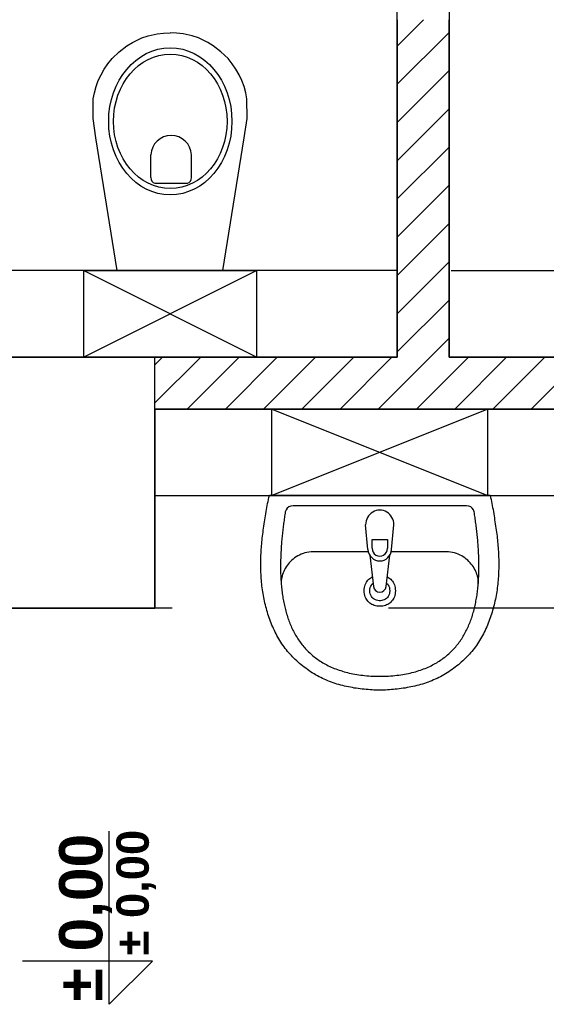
# Model space of a CAD drawing. Header units: millimetres. Extents: x 599892 to 1424040, y -105982 to -25022.
# Tile 4 of 25: x 602229 to 602350, y -27440 to -27212. Entities that reach past the tile are written whole.
import ezdxf

# ---------------------------------------------------------------- set-up
doc = ezdxf.new("R2010")
doc.units = ezdxf.units.MM
doc.header["$MEASUREMENT"] = 0
doc.linetypes.add('Przerywana 1_100', pattern=[100, 50, -50])
for name, color, linetype, lineweight in [('Opisy', 7, 'Continuous', 25), ('Poziomy_Nr_pióra__240', 7, 'Continuous', 25), ('Wymiary_Nr_pióra__6', 7, 'Continuous', 25), ('Wyposażenie_Nr_pióra__43', 7, 'Continuous', 25), ('Ściany_Nr_pióra__20', 7, 'Continuous', 25), ('Ściany_Nr_pióra__21', 7, 'Continuous', 25), ('Ściany_Nr_pióra__82', 7, 'Continuous', 25)]:
    doc.layers.add(name, color=color, linetype=linetype, lineweight=lineweight)
doc.styles.add('GENERATED_STYLE_2', font='arialbd.ttf')
pattern_1 = [(45, (600207.518, -59625.8733), (-4.4194174, 4.4194174), [])]

msp = doc.modelspace()

# ---------------------------------------------------------------- hatches: boundary and pattern name
at = {"layer": 'Ściany_Nr_pióra__20', "linetype": 'Continuous'}
h = msp.add_hatch(dxfattribs=at)
h.set_pattern_fill('Bloczki_ceramiczne', color=256, scale=0.1, angle=90, style=0, pattern_type=2)
h.set_pattern_definition(pattern_1)
h.paths.add_polyline_path([(602315.81, -27289.97), (602327.81, -27289.97), (602327.81, -27211.97), (602321.81, -27211.97), (602315.81, -27211.97)])
h = msp.add_hatch(dxfattribs=at)
h.set_pattern_fill('Bloczki_ceramiczne', color=256, scale=0.1, angle=90, style=0, pattern_type=2)
h.set_pattern_definition(pattern_1)
h.paths.add_polyline_path([(602259.81, -27301.97), (602363.81, -27301.97), (602363.81, -27289.97), (602259.81, -27289.97)])

# ---------------------------------------------------------------- linework, layer by layer
at = {"layer": 'Opisy', "linetype": 'Continuous'}
for p, q in [((602315.81, -27289.97), (602315.81, -27086.97)), ((602327.81, -27086.97), (602327.81, -27289.97)), ((602210.81, -27289.97), (602315.81, -27289.97)), ((602327.81, -27289.97), (602432.81, -27289.97)), ((602363.81, -27301.97), (602259.81, -27301.97)), ((602259.81, -27301.97), (602259.81, -27347.97)), ((602259.81, -27347.97), (602224.81, -27347.97))]:
    msp.add_line(p, q, dxfattribs=at)
at = {"layer": 'Poziomy_Nr_pióra__240', "linetype": 'Continuous'}
for p, q in [((602249.21, -27429.56), (602249.21, -27399.56)), ((602259.21, -27429.56), (602229.21, -27429.56)), ((602259.21, -27429.56), (602249.21, -27439.56)), ((602249.21, -27439.56), (602249.21, -27429.56))]:
    msp.add_line(p, q, dxfattribs=at)
at = {"layer": 'Wyposażenie_Nr_pióra__43', "linetype": 'Continuous'}
for p, q in [((602258.24, -27215.73), (602260.29, -27215.25)), ((602260.29, -27215.25), (602261.79, -27215.05)), ((602261.79, -27215.05), (602263.31, -27214.98)), ((602264.82, -27215.05), (602263.31, -27214.98)), ((602266.33, -27215.25), (602264.82, -27215.05)), ((602268.38, -27215.73), (602266.33, -27215.25)), ((602253.31, -27218.03), (602254.6, -27217.25)), ((602254.6, -27217.25), (602256.77, -27216.2)), ((602256.77, -27216.2), (602258.24, -27215.73)), ((602269.85, -27216.2), (602268.38, -27215.73)), ((602272.02, -27217.25), (602269.85, -27216.2)), ((602273.31, -27218.03), (602272.02, -27217.25)), ((602249.89, -27220.98), (602251.54, -27219.37)), ((602251.54, -27219.37), (602253.31, -27218.03)), ((602275.08, -27219.37), (602273.31, -27218.03)), ((602276.72, -27220.98), (602275.08, -27219.37)), ((602248.08, -27223.38), (602248.94, -27222.14)), ((602248.94, -27222.14), (602249.89, -27220.98)), ((602277.68, -27222.14), (602276.72, -27220.98)), ((602278.53, -27223.38), (602277.68, -27222.14)), ((602247.34, -27224.68), (602248.08, -27223.38)), ((602279.28, -27224.68), (602278.53, -27223.38)), ((602246.19, -27227.44), (602246.71, -27226.04)), ((602246.71, -27226.04), (602247.34, -27224.68)), ((602279.91, -27226.04), (602279.28, -27224.68)), ((602280.42, -27227.44), (602279.91, -27226.04)), ((602245.54, -27230.28), (602245.8, -27228.89)), ((602245.8, -27228.89), (602246.19, -27227.44)), ((602280.82, -27228.89), (602280.42, -27227.44)), ((602281.07, -27230.28), (602280.82, -27228.89)), ((602245.49, -27234.83), (602245.54, -27230.28)), ((602281.13, -27234.83), (602281.07, -27230.28)), ((602246.15, -27239.27), (602245.49, -27234.83)), ((602280.46, -27239.27), (602281.13, -27234.83)), ((602251.1, -27269.97), (602246.15, -27239.27)), ((602275.52, -27269.97), (602280.46, -27239.27)), ((602258.87, -27248.46), (602258.87, -27243.2)), ((602268.25, -27248.46), (602268.25, -27243.2)), ((602259.81, -27249.76), (602267.31, -27249.76)), ((602315.81, -27269.97), (602210.81, -27269.97)), ((602243.31, -27269.97), (602283.31, -27269.97)), ((602283.31, -27289.97), (602243.31, -27269.97)), ((602243.31, -27269.97), (602243.31, -27289.97)), ((602243.31, -27289.97), (602283.31, -27269.97)), ((602251.1, -27269.97), (602275.52, -27269.97)), ((602283.31, -27269.97), (602283.31, -27289.97)), ((602328.31, -27269.97), (602432.31, -27269.97)), ((602243.31, -27289.97), (602283.31, -27289.97)), ((602336.81, -27301.97), (602286.81, -27321.97)), ((602286.81, -27321.97), (602286.81, -27301.97)), ((602286.81, -27301.97), (602336.81, -27321.97)), ((602286.81, -27301.97), (602336.81, -27301.97)), ((602336.81, -27321.97), (602336.81, -27301.97)), ((602259.81, -27321.97), (602363.81, -27321.97)), ((602286.06, -27322.88), (602286.16, -27322.43)), ((602286.16, -27322.43), (602286.27, -27321.97)), ((602311.81, -27321.97), (602286.27, -27321.97)), ((602336.81, -27321.97), (602286.81, -27321.97)), ((602337.31, -27321.97), (602311.81, -27321.97)), ((602337.31, -27321.97), (602337.41, -27322.43)), ((602337.41, -27322.43), (602337.52, -27322.88)), ((602285.6, -27325.22), (602285.68, -27324.75)), ((602285.68, -27324.75), (602285.77, -27324.28)), ((602285.77, -27324.28), (602285.86, -27323.81)), ((602285.86, -27323.81), (602285.96, -27323.34)), ((602285.96, -27323.34), (602286.06, -27322.88)), ((602290.75, -27324.6), (602290.41, -27324.87)), ((602291.2, -27324.42), (602290.75, -27324.6)), ((602291.75, -27324.33), (602291.2, -27324.42)), ((602311.79, -27324.31), (602291.75, -27324.33)), ((602331.82, -27324.33), (602311.79, -27324.31)), ((602332.38, -27324.42), (602331.82, -27324.33)), ((602332.82, -27324.6), (602332.38, -27324.42)), ((602333.17, -27324.87), (602332.82, -27324.6)), ((602337.52, -27322.88), (602337.62, -27323.34)), ((602337.62, -27323.34), (602337.71, -27323.81)), ((602337.71, -27323.81), (602337.8, -27324.28)), ((602337.8, -27324.28), (602337.89, -27324.75)), ((602337.89, -27324.75), (602337.98, -27325.22)), ((602285.28, -27327.12), (602285.36, -27326.64)), ((602285.36, -27326.64), (602285.44, -27326.17)), ((602285.44, -27326.17), (602285.52, -27325.69)), ((602285.52, -27325.69), (602285.6, -27325.22)), ((602289.75, -27327.05), (602289.7, -27327.38)), ((602289.8, -27326.72), (602289.75, -27327.05)), ((602289.85, -27326.39), (602289.8, -27326.72)), ((602289.9, -27326.07), (602289.85, -27326.39)), ((602289.95, -27325.74), (602289.9, -27326.07)), ((602290.14, -27325.25), (602289.95, -27325.74)), ((602290.41, -27324.87), (602290.14, -27325.25)), ((602333.43, -27325.25), (602333.17, -27324.87)), ((602333.63, -27325.74), (602333.43, -27325.25)), ((602333.68, -27326.07), (602333.63, -27325.74)), ((602333.73, -27326.39), (602333.68, -27326.07)), ((602333.78, -27326.72), (602333.73, -27326.39)), ((602333.82, -27327.05), (602333.78, -27326.72)), ((602333.87, -27327.38), (602333.82, -27327.05)), ((602337.98, -27325.22), (602338.06, -27325.69)), ((602338.06, -27325.69), (602338.14, -27326.17)), ((602338.14, -27326.17), (602338.22, -27326.64)), ((602338.22, -27326.64), (602338.29, -27327.12)), ((602284.94, -27329.49), (602285, -27329.02)), ((602285, -27329.02), (602285.07, -27328.54)), ((602285.07, -27328.54), (602285.14, -27328.07)), ((602285.14, -27328.07), (602285.21, -27327.59)), ((602285.21, -27327.59), (602285.28, -27327.12)), ((602289.48, -27329.07), (602289.44, -27329.41)), ((602289.52, -27328.73), (602289.48, -27329.07)), ((602289.57, -27328.39), (602289.52, -27328.73)), ((602289.61, -27328.05), (602289.57, -27328.39)), ((602289.66, -27327.72), (602289.61, -27328.05)), ((602289.7, -27327.38), (602289.66, -27327.72)), ((602309.05, -27334.45), (602308.53, -27328.73)), ((602314.53, -27334.45), (602315.05, -27328.73)), ((602333.92, -27327.72), (602333.87, -27327.38)), ((602333.96, -27328.05), (602333.92, -27327.72)), ((602334.01, -27328.39), (602333.96, -27328.05)), ((602334.05, -27328.73), (602334.01, -27328.39)), ((602334.09, -27329.07), (602334.05, -27328.73)), ((602334.14, -27329.41), (602334.09, -27329.07)), ((602338.29, -27327.12), (602338.36, -27327.59)), ((602338.36, -27327.59), (602338.43, -27328.07)), ((602338.43, -27328.07), (602338.5, -27328.54)), ((602338.5, -27328.54), (602338.57, -27329.02)), ((602338.57, -27329.02), (602338.64, -27329.49)), ((602284.63, -27331.79), (602284.68, -27331.35)), ((602284.68, -27331.35), (602284.74, -27330.89)), ((602284.74, -27330.89), (602284.81, -27330.43)), ((602284.81, -27330.43), (602284.87, -27329.96)), ((602284.87, -27329.96), (602284.94, -27329.49)), ((602289.21, -27331.48), (602289.17, -27331.83)), ((602289.24, -27331.14), (602289.21, -27331.48)), ((602289.28, -27330.79), (602289.24, -27331.14)), ((602289.32, -27330.44), (602289.28, -27330.79)), ((602289.36, -27330.1), (602289.32, -27330.44)), ((602289.4, -27329.75), (602289.36, -27330.1)), ((602289.44, -27329.41), (602289.4, -27329.75)), ((602334.18, -27329.75), (602334.14, -27329.41)), ((602334.22, -27330.1), (602334.18, -27329.75)), ((602334.26, -27330.44), (602334.22, -27330.1)), ((602334.29, -27330.79), (602334.26, -27330.44)), ((602334.33, -27331.14), (602334.29, -27330.79)), ((602334.37, -27331.48), (602334.33, -27331.14)), ((602334.4, -27331.83), (602334.37, -27331.48)), ((602338.64, -27329.49), (602338.7, -27329.96)), ((602338.7, -27329.96), (602338.77, -27330.43)), ((602338.77, -27330.43), (602338.83, -27330.89)), ((602338.83, -27330.89), (602338.9, -27331.35)), ((602338.9, -27331.35), (602338.95, -27331.79)), ((602284.42, -27334), (602284.46, -27333.56)), ((602284.46, -27333.56), (602284.49, -27333.11)), ((602284.49, -27333.11), (602284.53, -27332.67)), ((602284.53, -27332.67), (602284.58, -27332.23)), ((602284.58, -27332.23), (602284.63, -27331.79)), ((602289.03, -27333.6), (602289, -27333.95)), ((602289.05, -27333.24), (602289.03, -27333.6)), ((602289.08, -27332.89), (602289.05, -27333.24)), ((602289.11, -27332.54), (602289.08, -27332.89)), ((602289.14, -27332.19), (602289.11, -27332.54)), ((602289.17, -27331.83), (602289.14, -27332.19)), ((602310.01, -27332.12), (602313.56, -27332.12)), ((602310.01, -27334.15), (602310.01, -27332.12)), ((602313.56, -27332.12), (602313.56, -27334.15)), ((602334.43, -27332.19), (602334.4, -27331.83)), ((602334.46, -27332.54), (602334.43, -27332.19)), ((602334.49, -27332.89), (602334.46, -27332.54)), ((602334.52, -27333.24), (602334.49, -27332.89)), ((602334.55, -27333.6), (602334.52, -27333.24)), ((602334.57, -27333.95), (602334.55, -27333.6)), ((602338.95, -27331.79), (602339, -27332.23)), ((602339, -27332.23), (602339.04, -27332.67)), ((602339.04, -27332.67), (602339.08, -27333.11)), ((602339.08, -27333.11), (602339.12, -27333.56)), ((602339.12, -27333.56), (602339.15, -27334)), ((602284.3, -27336.22), (602284.32, -27335.78)), ((602284.32, -27335.78), (602284.34, -27335.33)), ((602284.34, -27335.33), (602284.36, -27334.89)), ((602284.36, -27334.89), (602284.39, -27334.44)), ((602284.39, -27334.44), (602284.42, -27334)), ((602288.89, -27336.09), (602288.88, -27336.45)), ((602288.9, -27335.73), (602288.89, -27336.09)), ((602288.92, -27335.38), (602288.9, -27335.73)), ((602288.94, -27335.02), (602288.92, -27335.38)), ((602288.96, -27334.66), (602288.94, -27335.02)), ((602288.98, -27334.31), (602288.96, -27334.66)), ((602289, -27333.95), (602288.98, -27334.31)), ((602292.47, -27336.14), (602292.11, -27336.38)), ((602292.84, -27335.91), (602292.47, -27336.14)), ((602293.23, -27335.71), (602292.84, -27335.91)), ((602293.63, -27335.53), (602293.23, -27335.71)), ((602294.06, -27335.37), (602293.63, -27335.53)), ((602294.5, -27335.24), (602294.06, -27335.37)), ((602294.95, -27335.14), (602294.5, -27335.24)), ((602295.42, -27335.06), (602294.95, -27335.14)), ((602295.91, -27335.01), (602295.42, -27335.06)), ((602296.41, -27334.99), (602295.91, -27335.01)), ((602309.15, -27334.99), (602296.41, -27334.99)), ((602309.47, -27335.74), (602310.34, -27342.96)), ((602313.24, -27342.96), (602314.1, -27335.74)), ((602314.44, -27334.99), (602314.43, -27334.99)), ((602327.16, -27334.99), (602314.44, -27334.99)), ((602327.66, -27335.01), (602327.16, -27334.99)), ((602328.15, -27335.06), (602327.66, -27335.01)), ((602328.62, -27335.14), (602328.15, -27335.06)), ((602329.08, -27335.24), (602328.62, -27335.14)), ((602329.52, -27335.37), (602329.08, -27335.24)), ((602329.94, -27335.53), (602329.52, -27335.37)), ((602330.35, -27335.71), (602329.94, -27335.53)), ((602330.74, -27335.91), (602330.35, -27335.71)), ((602331.11, -27336.14), (602330.74, -27335.91)), ((602331.46, -27336.38), (602331.11, -27336.14)), ((602334.6, -27334.31), (602334.57, -27333.95)), ((602334.62, -27334.66), (602334.6, -27334.31)), ((602334.64, -27335.02), (602334.62, -27334.66)), ((602334.66, -27335.38), (602334.64, -27335.02)), ((602334.67, -27335.73), (602334.66, -27335.38)), ((602334.69, -27336.09), (602334.67, -27335.73)), ((602334.7, -27336.45), (602334.69, -27336.09)), ((602339.15, -27334), (602339.19, -27334.44)), ((602339.19, -27334.44), (602339.21, -27334.89)), ((602339.21, -27334.89), (602339.24, -27335.33)), ((602339.24, -27335.33), (602339.26, -27335.78)), ((602339.26, -27335.78), (602339.27, -27336.22)), ((602284.27, -27338), (602284.28, -27337.56)), ((602284.28, -27338.44), (602284.27, -27338)), ((602284.28, -27337.11), (602284.29, -27336.67)), ((602284.28, -27337.56), (602284.28, -27337.11)), ((602284.29, -27338.89), (602284.28, -27338.44)), ((602284.29, -27336.67), (602284.3, -27336.22)), ((602288.86, -27337.17), (602288.85, -27337.52)), ((602288.85, -27337.52), (602288.85, -27337.88)), ((602288.85, -27337.88), (602288.85, -27338.24)), ((602288.85, -27338.24), (602288.85, -27338.6)), ((602288.87, -27336.81), (602288.86, -27337.17)), ((602288.88, -27336.45), (602288.87, -27336.81)), ((602290.37, -27338.15), (602290.14, -27338.48)), ((602290.61, -27337.82), (602290.37, -27338.15)), ((602290.87, -27337.51), (602290.61, -27337.82)), ((602291.16, -27337.2), (602290.87, -27337.51)), ((602291.46, -27336.91), (602291.16, -27337.2)), ((602291.78, -27336.64), (602291.46, -27336.91)), ((602292.11, -27336.38), (602291.78, -27336.64)), ((602331.8, -27336.64), (602331.46, -27336.38)), ((602332.12, -27336.91), (602331.8, -27336.64)), ((602332.42, -27337.2), (602332.12, -27336.91)), ((602332.7, -27337.51), (602332.42, -27337.2)), ((602332.96, -27337.82), (602332.7, -27337.51)), ((602333.21, -27338.15), (602332.96, -27337.82)), ((602333.43, -27338.48), (602333.21, -27338.15)), ((602334.71, -27336.81), (602334.7, -27336.45)), ((602334.72, -27337.17), (602334.71, -27336.81)), ((602334.72, -27337.52), (602334.72, -27337.17)), ((602334.73, -27337.88), (602334.72, -27337.52)), ((602334.73, -27338.24), (602334.73, -27337.88)), ((602334.73, -27338.6), (602334.73, -27338.24)), ((602339.27, -27336.22), (602339.29, -27336.67)), ((602339.29, -27336.67), (602339.29, -27337.11)), ((602339.29, -27337.11), (602339.3, -27337.56)), ((602339.3, -27338.44), (602339.29, -27338.89)), ((602339.3, -27337.56), (602339.3, -27338)), ((602339.3, -27338), (602339.3, -27338.44)), ((602284.3, -27339.33), (602284.29, -27338.89)), ((602284.32, -27339.78), (602284.3, -27339.33)), ((602284.34, -27340.22), (602284.32, -27339.78)), ((602284.36, -27340.66), (602284.34, -27340.22)), ((602284.39, -27341.11), (602284.36, -27340.66)), ((602288.85, -27338.6), (602288.85, -27338.96)), ((602288.85, -27338.96), (602288.86, -27339.32)), ((602288.86, -27339.32), (602288.86, -27339.67)), ((602288.86, -27339.67), (602288.87, -27340.03)), ((602288.87, -27340.03), (602288.89, -27340.39)), ((602288.89, -27340.39), (602288.9, -27340.74)), ((602289.2, -27340.56), (602289.12, -27340.91)), ((602289.31, -27340.21), (602289.2, -27340.56)), ((602289.44, -27339.86), (602289.31, -27340.21)), ((602289.58, -27339.51), (602289.44, -27339.86)), ((602289.75, -27339.16), (602289.58, -27339.51)), ((602289.93, -27338.82), (602289.75, -27339.16)), ((602290.14, -27338.48), (602289.93, -27338.82)), ((602333.64, -27338.82), (602333.43, -27338.48)), ((602333.83, -27339.16), (602333.64, -27338.82)), ((602333.99, -27339.51), (602333.83, -27339.16)), ((602334.14, -27339.86), (602333.99, -27339.51)), ((602334.27, -27340.21), (602334.14, -27339.86)), ((602334.37, -27340.56), (602334.27, -27340.21)), ((602334.45, -27340.91), (602334.37, -27340.56)), ((602334.67, -27340.74), (602334.69, -27340.39)), ((602334.69, -27340.39), (602334.7, -27340.03)), ((602334.7, -27340.03), (602334.71, -27339.67)), ((602334.71, -27339.67), (602334.72, -27339.32)), ((602334.72, -27338.96), (602334.73, -27338.6)), ((602334.72, -27339.32), (602334.72, -27338.96)), ((602339.21, -27340.66), (602339.18, -27341.11)), ((602339.24, -27340.22), (602339.21, -27340.66)), ((602339.26, -27339.78), (602339.24, -27340.22)), ((602339.28, -27339.33), (602339.26, -27339.78)), ((602339.29, -27338.89), (602339.28, -27339.33)), ((602284.43, -27341.55), (602284.39, -27341.11)), ((602284.47, -27341.99), (602284.43, -27341.55)), ((602284.51, -27342.43), (602284.47, -27341.99)), ((602284.56, -27342.87), (602284.51, -27342.43)), ((602284.62, -27343.31), (602284.56, -27342.87)), ((602288.9, -27340.74), (602288.92, -27341.1)), ((602288.92, -27341.1), (602288.94, -27341.45)), ((602288.94, -27341.45), (602288.96, -27341.81)), ((602288.96, -27341.81), (602288.99, -27342.16)), ((602289.02, -27341.59), (602288.99, -27341.92)), ((602288.99, -27341.92), (602289, -27342.24)), ((602288.99, -27342.16), (602289.02, -27342.52)), ((602289, -27342.24), (602289.02, -27342.55)), ((602289.06, -27341.25), (602289.02, -27341.59)), ((602289.02, -27342.52), (602289.05, -27342.87)), ((602289.05, -27342.87), (602289.08, -27343.22)), ((602289.12, -27340.91), (602289.06, -27341.25)), ((602308.27, -27343.23), (602308.34, -27342.9)), ((602308.34, -27342.9), (602308.44, -27342.58)), ((602308.44, -27342.58), (602308.57, -27342.29)), ((602308.57, -27342.29), (602308.71, -27342.01)), ((602308.71, -27342.01), (602308.88, -27341.76)), ((602308.88, -27341.76), (602309.07, -27341.53)), ((602309.07, -27341.53), (602309.28, -27341.32)), ((602309.28, -27341.32), (602309.5, -27341.13)), ((602309.5, -27341.13), (602309.74, -27340.96)), ((602309.61, -27343.24), (602309.72, -27342.93)), ((602309.72, -27342.93), (602309.88, -27342.65)), ((602309.74, -27340.96), (602309.99, -27340.81)), ((602309.88, -27342.65), (602310.07, -27342.4)), ((602309.99, -27340.81), (602310.08, -27340.77)), ((602310.07, -27342.4), (602310.25, -27342.23)), ((602313.33, -27342.19), (602313.33, -27342.2)), ((602313.33, -27342.2), (602313.55, -27342.4)), ((602313.5, -27340.75), (602313.63, -27340.81)), ((602313.55, -27342.4), (602313.74, -27342.65)), ((602313.63, -27340.81), (602313.88, -27340.96)), ((602313.74, -27342.65), (602313.89, -27342.93)), ((602313.88, -27340.96), (602314.11, -27341.13)), ((602313.89, -27342.93), (602314.01, -27343.24)), ((602314.11, -27341.13), (602314.34, -27341.32)), ((602314.34, -27341.32), (602314.54, -27341.53)), ((602314.54, -27341.53), (602314.73, -27341.76)), ((602314.73, -27341.76), (602314.9, -27342.01)), ((602314.9, -27342.01), (602315.05, -27342.29)), ((602315.05, -27342.29), (602315.17, -27342.58)), ((602315.17, -27342.58), (602315.27, -27342.9)), ((602315.27, -27342.9), (602315.35, -27343.23)), ((602334.52, -27341.25), (602334.45, -27340.91)), ((602334.49, -27343.22), (602334.53, -27342.87)), ((602334.56, -27341.59), (602334.52, -27341.25)), ((602334.53, -27342.87), (602334.56, -27342.52)), ((602334.55, -27342.55), (602334.58, -27342.24)), ((602334.58, -27341.92), (602334.56, -27341.59)), ((602334.56, -27342.52), (602334.59, -27342.16)), ((602334.58, -27342.24), (602334.58, -27341.92)), ((602334.59, -27342.16), (602334.61, -27341.81)), ((602334.61, -27341.81), (602334.64, -27341.45)), ((602334.64, -27341.45), (602334.66, -27341.1)), ((602334.66, -27341.1), (602334.67, -27340.74)), ((602339.01, -27342.87), (602338.96, -27343.31)), ((602339.06, -27342.43), (602339.01, -27342.87)), ((602339.11, -27341.99), (602339.06, -27342.43)), ((602339.15, -27341.55), (602339.11, -27341.99)), ((602339.18, -27341.11), (602339.15, -27341.55)), ((602284.68, -27343.75), (602284.62, -27343.31)), ((602284.74, -27344.19), (602284.68, -27343.75)), ((602284.81, -27344.63), (602284.74, -27344.19)), ((602284.89, -27345.07), (602284.81, -27344.63)), ((602284.97, -27345.5), (602284.89, -27345.07)), ((602289.08, -27343.22), (602289.12, -27343.57)), ((602289.12, -27343.57), (602289.16, -27343.92)), ((602289.16, -27343.92), (602289.2, -27344.27)), ((602289.2, -27344.27), (602289.25, -27344.62)), ((602289.25, -27344.62), (602289.3, -27344.96)), ((602289.3, -27344.96), (602289.35, -27345.31)), ((602308.21, -27343.97), (602308.22, -27343.59)), ((602308.22, -27344.35), (602308.21, -27343.97)), ((602308.22, -27343.59), (602308.27, -27343.23)), ((602308.27, -27344.71), (602308.22, -27344.35)), ((602308.34, -27345.04), (602308.27, -27344.71)), ((602308.44, -27345.36), (602308.34, -27345.04)), ((602309.51, -27343.97), (602309.53, -27343.59)), ((602309.53, -27344.35), (602309.51, -27343.97)), ((602309.53, -27343.59), (602309.61, -27343.24)), ((602309.61, -27344.7), (602309.53, -27344.35)), ((602309.72, -27345.01), (602309.61, -27344.7)), ((602309.88, -27345.29), (602309.72, -27345.01)), ((602313.89, -27345.01), (602313.74, -27345.29)), ((602314.01, -27344.7), (602313.89, -27345.01)), ((602314.01, -27343.24), (602314.08, -27343.59)), ((602314.08, -27344.35), (602314.01, -27344.7)), ((602314.08, -27343.59), (602314.11, -27343.97)), ((602314.11, -27343.97), (602314.08, -27344.35)), ((602315.27, -27345.04), (602315.17, -27345.36)), ((602315.35, -27344.71), (602315.27, -27345.04)), ((602315.35, -27343.23), (602315.39, -27343.59)), ((602315.39, -27344.35), (602315.35, -27344.71)), ((602315.39, -27343.59), (602315.41, -27343.97)), ((602315.41, -27343.97), (602315.39, -27344.35)), ((602334.22, -27345.31), (602334.28, -27344.96)), ((602334.28, -27344.96), (602334.32, -27344.62)), ((602334.32, -27344.62), (602334.37, -27344.27)), ((602334.37, -27344.27), (602334.41, -27343.92)), ((602334.41, -27343.92), (602334.46, -27343.57)), ((602334.46, -27343.57), (602334.49, -27343.22)), ((602338.69, -27345.07), (602338.61, -27345.5)), ((602338.76, -27344.63), (602338.69, -27345.07)), ((602338.83, -27344.19), (602338.76, -27344.63)), ((602338.9, -27343.75), (602338.83, -27344.19)), ((602338.96, -27343.31), (602338.9, -27343.75)), ((602285.05, -27345.94), (602284.97, -27345.5)), ((602285.14, -27346.37), (602285.05, -27345.94)), ((602285.24, -27346.81), (602285.14, -27346.37)), ((602285.34, -27347.24), (602285.24, -27346.81)), ((602285.45, -27347.67), (602285.34, -27347.24)), ((602289.35, -27345.31), (602289.41, -27345.65)), ((602289.41, -27345.65), (602289.47, -27345.99)), ((602289.47, -27345.99), (602289.53, -27346.33)), ((602289.53, -27346.33), (602289.6, -27346.67)), ((602289.6, -27346.67), (602289.67, -27347.01)), ((602289.67, -27347.01), (602289.74, -27347.35)), ((602289.74, -27347.35), (602289.82, -27347.68)), ((602308.57, -27345.65), (602308.44, -27345.36)), ((602308.71, -27345.93), (602308.57, -27345.65)), ((602308.88, -27346.18), (602308.71, -27345.93)), ((602309.07, -27346.41), (602308.88, -27346.18)), ((602309.28, -27346.62), (602309.07, -27346.41)), ((602309.5, -27346.81), (602309.28, -27346.62)), ((602309.74, -27346.98), (602309.5, -27346.81)), ((602309.99, -27347.13), (602309.74, -27346.98)), ((602310.07, -27345.53), (602309.88, -27345.29)), ((602310.25, -27347.25), (602309.99, -27347.13)), ((602310.28, -27345.74), (602310.07, -27345.53)), ((602310.52, -27347.36), (602310.25, -27347.25)), ((602310.53, -27345.92), (602310.28, -27345.74)), ((602310.8, -27347.44), (602310.52, -27347.36)), ((602310.79, -27346.06), (602310.53, -27345.92)), ((602311.07, -27346.16), (602310.79, -27346.06)), ((602311.08, -27347.5), (602310.8, -27347.44)), ((602311.36, -27346.23), (602311.07, -27346.16)), ((602311.37, -27347.55), (602311.08, -27347.5)), ((602311.66, -27346.27), (602311.36, -27346.23)), ((602311.66, -27347.57), (602311.37, -27347.55)), ((602311.96, -27346.27), (602311.66, -27346.27)), ((602312.24, -27347.55), (602311.95, -27347.57)), ((602312.25, -27346.23), (602311.96, -27346.27)), ((602312.53, -27347.5), (602312.24, -27347.55)), ((602312.54, -27346.16), (602312.25, -27346.23)), ((602312.82, -27347.44), (602312.53, -27347.5)), ((602312.82, -27346.06), (602312.54, -27346.16)), ((602313.09, -27345.92), (602312.82, -27346.06)), ((602313.09, -27347.36), (602312.82, -27347.44)), ((602313.33, -27345.74), (602313.09, -27345.92)), ((602313.36, -27347.25), (602313.09, -27347.36)), ((602313.55, -27345.54), (602313.33, -27345.74)), ((602313.63, -27347.13), (602313.36, -27347.25)), ((602313.74, -27345.29), (602313.55, -27345.54)), ((602313.88, -27346.98), (602313.63, -27347.13)), ((602314.11, -27346.81), (602313.88, -27346.98)), ((602314.34, -27346.62), (602314.11, -27346.81)), ((602314.54, -27346.41), (602314.34, -27346.62)), ((602314.73, -27346.18), (602314.54, -27346.41)), ((602314.9, -27345.93), (602314.73, -27346.18)), ((602315.05, -27345.65), (602314.9, -27345.93)), ((602315.17, -27345.36), (602315.05, -27345.65)), ((602333.76, -27347.68), (602333.84, -27347.35)), ((602333.84, -27347.35), (602333.91, -27347.01)), ((602333.91, -27347.01), (602333.98, -27346.67)), ((602333.98, -27346.67), (602334.04, -27346.33)), ((602334.04, -27346.33), (602334.11, -27345.99)), ((602334.11, -27345.99), (602334.17, -27345.65)), ((602334.17, -27345.65), (602334.22, -27345.31)), ((602338.23, -27347.24), (602338.12, -27347.67)), ((602338.33, -27346.81), (602338.23, -27347.24)), ((602338.43, -27346.37), (602338.33, -27346.81)), ((602338.52, -27345.94), (602338.43, -27346.37)), ((602338.61, -27345.5), (602338.52, -27345.94)), ((602285.57, -27348.1), (602285.45, -27347.67)), ((602285.69, -27348.53), (602285.57, -27348.1)), ((602285.81, -27348.95), (602285.69, -27348.53)), ((602285.95, -27349.38), (602285.81, -27348.95)), ((602286.08, -27349.8), (602285.95, -27349.38)), ((602286.23, -27350.23), (602286.08, -27349.8)), ((602289.82, -27347.68), (602289.9, -27348.01)), ((602289.9, -27348.01), (602289.98, -27348.34)), ((602289.98, -27348.34), (602290.07, -27348.67)), ((602290.07, -27348.67), (602290.16, -27349)), ((602290.16, -27349), (602290.25, -27349.33)), ((602290.25, -27349.33), (602290.35, -27349.65)), ((602290.35, -27349.65), (602290.46, -27349.97)), ((602311.95, -27347.57), (602311.66, -27347.57)), ((602333.12, -27349.97), (602333.22, -27349.65)), ((602333.22, -27349.65), (602333.32, -27349.33)), ((602333.32, -27349.33), (602333.42, -27349)), ((602333.42, -27349), (602333.51, -27348.67)), ((602333.51, -27348.67), (602333.59, -27348.34)), ((602333.59, -27348.34), (602333.68, -27348.01)), ((602333.68, -27348.01), (602333.76, -27347.68)), ((602337.49, -27349.8), (602337.35, -27350.23)), ((602337.63, -27349.38), (602337.49, -27349.8)), ((602337.76, -27348.95), (602337.63, -27349.38)), ((602337.89, -27348.53), (602337.76, -27348.95)), ((602338.01, -27348.1), (602337.89, -27348.53)), ((602338.12, -27347.67), (602338.01, -27348.1)), ((602286.38, -27350.65), (602286.23, -27350.23)), ((602286.54, -27351.07), (602286.38, -27350.65)), ((602286.7, -27351.49), (602286.54, -27351.07)), ((602286.87, -27351.9), (602286.7, -27351.49)), ((602287.05, -27352.32), (602286.87, -27351.9)), ((602290.46, -27349.97), (602290.56, -27350.29)), ((602290.56, -27350.29), (602290.67, -27350.61)), ((602290.67, -27350.61), (602290.79, -27350.92)), ((602290.79, -27350.92), (602290.91, -27351.23)), ((602290.91, -27351.23), (602291.03, -27351.54)), ((602291.03, -27351.54), (602291.16, -27351.85)), ((602291.16, -27351.85), (602291.29, -27352.15)), ((602332.29, -27352.15), (602332.42, -27351.85)), ((602332.42, -27351.85), (602332.55, -27351.54)), ((602332.55, -27351.54), (602332.67, -27351.23)), ((602332.67, -27351.23), (602332.79, -27350.92)), ((602332.79, -27350.92), (602332.9, -27350.61)), ((602332.9, -27350.61), (602333.01, -27350.29)), ((602333.01, -27350.29), (602333.12, -27349.97)), ((602336.7, -27351.9), (602336.53, -27352.32)), ((602336.87, -27351.49), (602336.7, -27351.9)), ((602337.04, -27351.07), (602336.87, -27351.49)), ((602337.2, -27350.65), (602337.04, -27351.07)), ((602337.35, -27350.23), (602337.2, -27350.65)), ((602287.23, -27352.73), (602287.05, -27352.32)), ((602287.42, -27353.14), (602287.23, -27352.73)), ((602287.62, -27353.55), (602287.42, -27353.14)), ((602287.82, -27353.95), (602287.62, -27353.55)), ((602288.03, -27354.34), (602287.82, -27353.95)), ((602288.24, -27354.73), (602288.03, -27354.34)), ((602291.29, -27352.15), (602291.42, -27352.46)), ((602291.42, -27352.46), (602291.56, -27352.76)), ((602291.56, -27352.76), (602291.71, -27353.05)), ((602291.71, -27353.05), (602291.86, -27353.35)), ((602291.86, -27353.35), (602292.01, -27353.64)), ((602292.01, -27353.64), (602292.17, -27353.93)), ((602292.17, -27353.93), (602292.33, -27354.21)), ((602292.33, -27354.21), (602292.5, -27354.5)), ((602331.08, -27354.5), (602331.24, -27354.21)), ((602331.24, -27354.21), (602331.41, -27353.93)), ((602331.41, -27353.93), (602331.56, -27353.64)), ((602331.56, -27353.64), (602331.72, -27353.35)), ((602331.72, -27353.35), (602331.87, -27353.05)), ((602331.87, -27353.05), (602332.01, -27352.76)), ((602332.01, -27352.76), (602332.15, -27352.46)), ((602332.15, -27352.46), (602332.29, -27352.15)), ((602335.55, -27354.34), (602335.33, -27354.73)), ((602335.75, -27353.95), (602335.55, -27354.34)), ((602335.96, -27353.55), (602335.75, -27353.95)), ((602336.15, -27353.14), (602335.96, -27353.55)), ((602336.34, -27352.73), (602336.15, -27353.14)), ((602336.53, -27352.32), (602336.34, -27352.73)), ((602288.47, -27355.11), (602288.24, -27354.73)), ((602288.7, -27355.49), (602288.47, -27355.11)), ((602288.93, -27355.86), (602288.7, -27355.49)), ((602289.17, -27356.23), (602288.93, -27355.86)), ((602289.42, -27356.59), (602289.17, -27356.23)), ((602289.68, -27356.95), (602289.42, -27356.59)), ((602292.5, -27354.5), (602292.67, -27354.78)), ((602292.67, -27354.78), (602292.85, -27355.05)), ((602292.85, -27355.05), (602293.03, -27355.33)), ((602293.03, -27355.33), (602293.21, -27355.6)), ((602293.21, -27355.6), (602293.4, -27355.86)), ((602293.4, -27355.86), (602293.6, -27356.13)), ((602293.6, -27356.13), (602293.8, -27356.39)), ((602293.8, -27356.39), (602294.01, -27356.64)), ((602294.01, -27356.64), (602294.22, -27356.9)), ((602329.36, -27356.9), (602329.57, -27356.64)), ((602329.57, -27356.64), (602329.77, -27356.39)), ((602329.77, -27356.39), (602329.98, -27356.13)), ((602329.98, -27356.13), (602330.17, -27355.86)), ((602330.17, -27355.86), (602330.36, -27355.6)), ((602330.36, -27355.6), (602330.55, -27355.33)), ((602330.55, -27355.33), (602330.73, -27355.05)), ((602330.73, -27355.05), (602330.91, -27354.78)), ((602330.91, -27354.78), (602331.08, -27354.5)), ((602334.15, -27356.59), (602333.9, -27356.95)), ((602334.4, -27356.23), (602334.15, -27356.59)), ((602334.64, -27355.86), (602334.4, -27356.23)), ((602334.88, -27355.49), (602334.64, -27355.86)), ((602335.11, -27355.11), (602334.88, -27355.49)), ((602335.33, -27354.73), (602335.11, -27355.11)), ((602289.94, -27357.3), (602289.68, -27356.95)), ((602290.21, -27357.64), (602289.94, -27357.3)), ((602290.48, -27357.98), (602290.21, -27357.64)), ((602290.76, -27358.31), (602290.48, -27357.98)), ((602291.05, -27358.64), (602290.76, -27358.31)), ((602291.35, -27358.96), (602291.05, -27358.64)), ((602294.22, -27356.9), (602294.43, -27357.15)), ((602294.43, -27357.15), (602294.65, -27357.39)), ((602294.65, -27357.39), (602294.88, -27357.64)), ((602294.88, -27357.64), (602295.11, -27357.87)), ((602295.11, -27357.87), (602295.35, -27358.11)), ((602295.35, -27358.11), (602295.59, -27358.34)), ((602295.59, -27358.34), (602295.84, -27358.57)), ((602295.84, -27358.57), (602296.09, -27358.79)), ((602296.09, -27358.79), (602296.35, -27359.01)), ((602327.22, -27359.01), (602327.48, -27358.79)), ((602327.48, -27358.79), (602327.74, -27358.57)), ((602327.74, -27358.57), (602327.98, -27358.34)), ((602327.98, -27358.34), (602328.23, -27358.11)), ((602328.23, -27358.11), (602328.46, -27357.87)), ((602328.46, -27357.87), (602328.69, -27357.64)), ((602328.69, -27357.64), (602328.92, -27357.39)), ((602328.92, -27357.39), (602329.14, -27357.15)), ((602329.14, -27357.15), (602329.36, -27356.9)), ((602332.52, -27358.64), (602332.23, -27358.96)), ((602332.81, -27358.31), (602332.52, -27358.64)), ((602333.09, -27357.98), (602332.81, -27358.31)), ((602333.37, -27357.64), (602333.09, -27357.98)), ((602333.64, -27357.3), (602333.37, -27357.64)), ((602333.9, -27356.95), (602333.64, -27357.3)), ((602291.65, -27359.28), (602291.35, -27358.96)), ((602291.96, -27359.59), (602291.65, -27359.28)), ((602292.27, -27359.9), (602291.96, -27359.59)), ((602292.6, -27360.2), (602292.27, -27359.9)), ((602292.93, -27360.5), (602292.6, -27360.2)), ((602293.26, -27360.79), (602292.93, -27360.5)), ((602293.6, -27361.07), (602293.26, -27360.79)), ((602293.95, -27361.35), (602293.6, -27361.07)), ((602296.35, -27359.01), (602296.61, -27359.22)), ((602296.61, -27359.22), (602296.88, -27359.43)), ((602296.88, -27359.43), (602297.16, -27359.64)), ((602297.16, -27359.64), (602297.44, -27359.84)), ((602297.44, -27359.84), (602297.73, -27360.04)), ((602297.73, -27360.04), (602298.02, -27360.23)), ((602298.02, -27360.23), (602298.32, -27360.42)), ((602298.32, -27360.42), (602298.62, -27360.61)), ((602298.62, -27360.61), (602298.94, -27360.79)), ((602298.94, -27360.79), (602299.25, -27360.96)), ((602299.25, -27360.96), (602299.57, -27361.13)), ((602299.57, -27361.13), (602299.9, -27361.3)), ((602323.67, -27361.3), (602324, -27361.13)), ((602324, -27361.13), (602324.32, -27360.96)), ((602324.32, -27360.96), (602324.64, -27360.79)), ((602324.64, -27360.79), (602324.95, -27360.61)), ((602324.95, -27360.61), (602325.25, -27360.42)), ((602325.25, -27360.42), (602325.55, -27360.23)), ((602325.55, -27360.23), (602325.85, -27360.04)), ((602325.85, -27360.04), (602326.13, -27359.84)), ((602326.13, -27359.84), (602326.41, -27359.64)), ((602326.41, -27359.64), (602326.69, -27359.43)), ((602326.69, -27359.43), (602326.96, -27359.22)), ((602326.96, -27359.22), (602327.22, -27359.01)), ((602329.97, -27361.07), (602329.62, -27361.35)), ((602330.31, -27360.79), (602329.97, -27361.07)), ((602330.65, -27360.5), (602330.31, -27360.79)), ((602330.98, -27360.2), (602330.65, -27360.5)), ((602331.3, -27359.9), (602330.98, -27360.2)), ((602331.62, -27359.59), (602331.3, -27359.9)), ((602331.93, -27359.28), (602331.62, -27359.59)), ((602332.23, -27358.96), (602331.93, -27359.28)), ((602294.31, -27361.63), (602293.95, -27361.35)), ((602294.67, -27361.9), (602294.31, -27361.63)), ((602295.05, -27362.17), (602294.67, -27361.9)), ((602295.42, -27362.42), (602295.05, -27362.17)), ((602295.81, -27362.68), (602295.42, -27362.42)), ((602296.2, -27362.93), (602295.81, -27362.68)), ((602296.6, -27363.17), (602296.2, -27362.93)), ((602296.97, -27363.4), (602296.6, -27363.17)), ((602297.36, -27363.62), (602296.97, -27363.4)), ((602299.9, -27361.3), (602300.24, -27361.46)), ((602300.24, -27361.46), (602300.58, -27361.61)), ((602300.58, -27361.61), (602300.93, -27361.76)), ((602300.93, -27361.76), (602301.28, -27361.91)), ((602301.28, -27361.91), (602301.64, -27362.05)), ((602301.64, -27362.05), (602302.01, -27362.19)), ((602302.01, -27362.19), (602302.38, -27362.32)), ((602302.38, -27362.32), (602302.76, -27362.44)), ((602302.76, -27362.44), (602303.14, -27362.56)), ((602303.14, -27362.56), (602303.54, -27362.68)), ((602303.54, -27362.68), (602303.94, -27362.78)), ((602303.94, -27362.78), (602304.34, -27362.89)), ((602304.34, -27362.89), (602304.75, -27362.99)), ((602304.75, -27362.99), (602305.17, -27363.08)), ((602305.17, -27363.08), (602305.6, -27363.16)), ((602305.6, -27363.16), (602306.03, -27363.25)), ((602306.03, -27363.25), (602306.47, -27363.32)), ((602306.47, -27363.32), (602306.92, -27363.39)), ((602306.92, -27363.39), (602307.38, -27363.45)), ((602307.38, -27363.45), (602307.84, -27363.51)), ((602315.74, -27363.51), (602316.2, -27363.45)), ((602316.2, -27363.45), (602316.65, -27363.39)), ((602316.65, -27363.39), (602317.1, -27363.32)), ((602317.1, -27363.32), (602317.54, -27363.25)), ((602317.54, -27363.25), (602317.97, -27363.16)), ((602317.97, -27363.16), (602318.4, -27363.08)), ((602318.4, -27363.08), (602318.82, -27362.99)), ((602318.82, -27362.99), (602319.23, -27362.89)), ((602319.23, -27362.89), (602319.64, -27362.78)), ((602319.64, -27362.78), (602320.04, -27362.68)), ((602320.04, -27362.68), (602320.43, -27362.56)), ((602320.43, -27362.56), (602320.82, -27362.44)), ((602320.82, -27362.44), (602321.2, -27362.32)), ((602321.2, -27362.32), (602321.57, -27362.19)), ((602321.57, -27362.19), (602321.93, -27362.05)), ((602321.93, -27362.05), (602322.29, -27361.91)), ((602322.29, -27361.91), (602322.65, -27361.76)), ((602322.65, -27361.76), (602323, -27361.61)), ((602323, -27361.61), (602323.34, -27361.46)), ((602323.34, -27361.46), (602323.67, -27361.3)), ((602326.6, -27363.4), (602326.22, -27363.62)), ((602326.98, -27363.17), (602326.6, -27363.4)), ((602327.38, -27362.93), (602326.98, -27363.17)), ((602327.77, -27362.68), (602327.38, -27362.93)), ((602328.15, -27362.42), (602327.77, -27362.68)), ((602328.53, -27362.17), (602328.15, -27362.42)), ((602328.9, -27361.9), (602328.53, -27362.17)), ((602329.26, -27361.63), (602328.9, -27361.9)), ((602329.62, -27361.35), (602329.26, -27361.63)), ((602297.75, -27363.84), (602297.36, -27363.62)), ((602298.14, -27364.04), (602297.75, -27363.84)), ((602298.54, -27364.24), (602298.14, -27364.04)), ((602298.95, -27364.42), (602298.54, -27364.24)), ((602299.36, -27364.6), (602298.95, -27364.42)), ((602299.77, -27364.78), (602299.36, -27364.6)), ((602300.19, -27364.94), (602299.77, -27364.78)), ((602300.61, -27365.1), (602300.19, -27364.94)), ((602301.04, -27365.25), (602300.61, -27365.1)), ((602301.47, -27365.39), (602301.04, -27365.25)), ((602301.9, -27365.53), (602301.47, -27365.39)), ((602302.34, -27365.65), (602301.9, -27365.53)), ((602302.78, -27365.78), (602302.34, -27365.65)), ((602307.84, -27363.51), (602308.3, -27363.56)), ((602308.3, -27363.56), (602308.78, -27363.61)), ((602308.78, -27363.61), (602309.26, -27363.65)), ((602309.26, -27363.65), (602309.75, -27363.68)), ((602309.75, -27363.68), (602310.25, -27363.71)), ((602310.25, -27363.71), (602310.76, -27363.73)), ((602310.76, -27363.73), (602311.27, -27363.74)), ((602311.27, -27363.74), (602311.79, -27363.75)), ((602311.79, -27363.75), (602312.31, -27363.74)), ((602312.31, -27363.74), (602312.82, -27363.73)), ((602312.82, -27363.73), (602313.32, -27363.71)), ((602313.32, -27363.71), (602313.82, -27363.68)), ((602313.82, -27363.68), (602314.31, -27363.65)), ((602314.31, -27363.65), (602314.79, -27363.61)), ((602314.79, -27363.61), (602315.27, -27363.56)), ((602315.27, -27363.56), (602315.74, -27363.51)), ((602321.23, -27365.65), (602320.79, -27365.78)), ((602321.67, -27365.53), (602321.23, -27365.65)), ((602322.1, -27365.39), (602321.67, -27365.53)), ((602322.53, -27365.25), (602322.1, -27365.39)), ((602322.96, -27365.1), (602322.53, -27365.25)), ((602323.38, -27364.94), (602322.96, -27365.1)), ((602323.8, -27364.78), (602323.38, -27364.94)), ((602324.22, -27364.6), (602323.8, -27364.78)), ((602324.63, -27364.42), (602324.22, -27364.6)), ((602325.03, -27364.24), (602324.63, -27364.42)), ((602325.43, -27364.04), (602325.03, -27364.24)), ((602325.83, -27363.84), (602325.43, -27364.04)), ((602326.22, -27363.62), (602325.83, -27363.84)), ((602303.22, -27365.89), (602302.78, -27365.78)), ((602303.67, -27366), (602303.22, -27365.89)), ((602304.11, -27366.1), (602303.67, -27366)), ((602304.56, -27366.2), (602304.11, -27366.1)), ((602305.01, -27366.29), (602304.56, -27366.2)), ((602305.46, -27366.37), (602305.01, -27366.29)), ((602305.91, -27366.45), (602305.46, -27366.37)), ((602306.37, -27366.52), (602305.91, -27366.45)), ((602306.82, -27366.58), (602306.37, -27366.52)), ((602307.28, -27366.65), (602306.82, -27366.58)), ((602307.73, -27366.7), (602307.28, -27366.65)), ((602308.18, -27366.75), (602307.73, -27366.7)), ((602308.64, -27366.79), (602308.18, -27366.75)), ((602309.09, -27366.83), (602308.64, -27366.79)), ((602309.54, -27366.87), (602309.09, -27366.83)), ((602310, -27366.9), (602309.54, -27366.87)), ((602310.45, -27366.93), (602310, -27366.9)), ((602310.9, -27366.95), (602310.45, -27366.93)), ((602311.34, -27366.96), (602310.9, -27366.95)), ((602311.79, -27366.98), (602311.34, -27366.96)), ((602312.23, -27366.96), (602311.79, -27366.98)), ((602312.68, -27366.95), (602312.23, -27366.96)), ((602313.13, -27366.93), (602312.68, -27366.95)), ((602313.58, -27366.9), (602313.13, -27366.93)), ((602314.03, -27366.87), (602313.58, -27366.9)), ((602314.48, -27366.83), (602314.03, -27366.87)), ((602314.94, -27366.79), (602314.48, -27366.83)), ((602315.39, -27366.75), (602314.94, -27366.79)), ((602315.84, -27366.7), (602315.39, -27366.75)), ((602316.3, -27366.65), (602315.84, -27366.7)), ((602316.75, -27366.58), (602316.3, -27366.65)), ((602317.21, -27366.52), (602316.75, -27366.58)), ((602317.66, -27366.45), (602317.21, -27366.52)), ((602318.11, -27366.37), (602317.66, -27366.45)), ((602318.56, -27366.29), (602318.11, -27366.37)), ((602319.01, -27366.2), (602318.56, -27366.29)), ((602319.46, -27366.1), (602319.01, -27366.2)), ((602319.91, -27366), (602319.46, -27366.1)), ((602320.35, -27365.89), (602319.91, -27366)), ((602320.79, -27365.78), (602320.35, -27365.89))]:
    msp.add_line(p, q, dxfattribs=at)
for centre, radius, start, end in [((602263.56, -27243.43), 4.7, 2.8022, 177.1978), ((602260.06, -27248.58), 1.2, 174.1101, 257.7661), ((602267.05, -27248.58), 1.2, 282.2339, 5.8899)]:
    msp.add_arc(centre, radius, start, end, dxfattribs=at)
for major_axis, ratio in [((0, 17), 0.838235), ((0, 15.54), 0.845174)]:
    msp.add_ellipse((602263.36, -27235.47), major_axis=major_axis, ratio=ratio, dxfattribs=at)
for centre, major_axis, start_param, end_param in [((602311.79, -27328.73), (0, 3.41), 4.712389, 7.853982), ((602311.79, -27334.19), (0, 2.88), 1.661023, 4.622162), ((602311.79, -27334.15), (0, 1.85), 1.570796, 4.712389), ((602311.79, -27342.77), (0, 1.53), 1.695394, 4.587791)]:
    msp.add_ellipse(centre, major_axis=major_axis, ratio=0.956522, start_param=start_param, end_param=end_param, dxfattribs=at)
at = {"layer": 'Ściany_Nr_pióra__21', "linetype": 'Continuous'}
msp.add_line((602259.81, -27347.97), (602259.81, -27289.97), dxfattribs=at)
at = {"layer": 'Ściany_Nr_pióra__21', "linetype": 'Continuous', "flags": 128}
for points in [[(602315.81, -27211.97), (602315.81, -27289.97)], [(602327.81, -27289.97), (602327.81, -27211.97)], [(602259.81, -27289.97), (602224.81, -27289.97)], [(602315.81, -27289.97), (602259.81, -27289.97)], [(602363.81, -27289.97), (602327.81, -27289.97)], [(602259.81, -27347.97), (602259.81, -27301.97)], [(602259.81, -27301.97), (602363.81, -27301.97)], [(602224.81, -27347.97), (602259.81, -27347.97)]]:
    msp.add_lwpolyline(points, dxfattribs=at)
at = {"layer": 'Ściany_Nr_pióra__82', "linetype": 'Przerywana 1_100'}
msp.add_line((602363.81, -27347.97), (602259.81, -27347.97), dxfattribs=at)

# ---------------------------------------------------------------- texts
at = {"layer": 'Poziomy_Nr_pióra__240', "linetype": 'Continuous', "style": 'GENERATED_STYLE_2'}
msp.add_text('± 0,00', height=10, rotation=90, dxfattribs=at).set_placement((602247.65, -27438.9))
at = {"layer": 'Wymiary_Nr_pióra__6', "linetype": 'Continuous', "style": 'GENERATED_STYLE_2'}
msp.add_text('± 0,00', height=7.5, rotation=90, dxfattribs=at).set_placement((602258.38, -27428.28))

doc.saveas('drawing.dxf')
